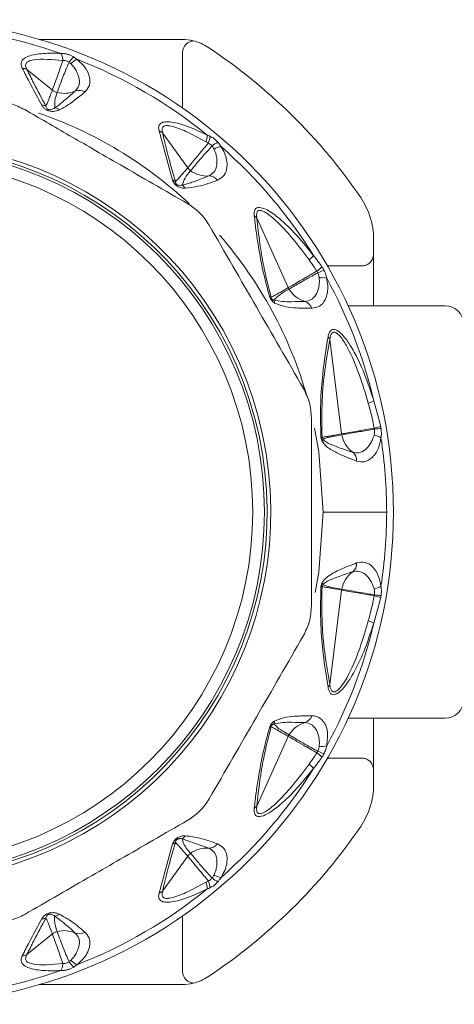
# Model space of a CAD drawing. Header units: millimetres. Extents: x -447 to 1924, y -61 to 422.
# Tile 24 of 65: x 119 to 137, y 379 to 421. Entities that reach past the tile are written whole.
import ezdxf

# ---------------------------------------------------------------- set-up
doc = ezdxf.new("R2010")
doc.units = ezdxf.units.MM

# ---------------------------------------------------------------- blocks, each defined once
blk = doc.blocks.new('Drawing View1')
at = {"color": 7, "linetype": 'Continuous', "lineweight": 18}
for p, q in [((330.208, 11.422), (324.111, 11.422)), ((330.221, 10.587), (330.221, 10.588)), ((330.221, 8.499), (330.221, 10.587)), ((324.67, 9.263), (323.587, 10.142)), ((329.801, 5.425), (329.221, 7.521)), ((330.445, 5.946), (329.374, 7.434)), ((334.737, 0.835), (333.394, 3.81)), ((338.378, 2.899), (338.378, 2.269)), ((338.378, 2.256), (338.378, 0.065)), ((337.543, 1.765), (336.408, 1.765)), ((337.288, 0.065), (341.421, 0.065)), ((337.014, -5.406), (336.508, -1.372)), ((338.387, -3.997), (338.68, -5.084)), ((336.221, -8.735), (338.936, -8.735)), ((336.508, -16.098), (337.014, -12.064)), ((338.68, -12.386), (338.387, -13.473)), ((337.288, -17.535), (341.421, -17.535)), ((338.378, -17.535), (338.378, -19.726)), ((334.737, -18.305), (333.394, -21.28)), ((337.543, -19.235), (336.408, -19.235)), ((338.378, -20.369), (338.378, -19.739)), ((331.341, -23.071), (330.208, -22.679)), ((329.801, -22.895), (329.221, -24.991)), ((330.445, -23.416), (329.374, -24.904)), ((330.221, -25.969), (330.221, -28.057)), ((324.67, -26.733), (323.587, -27.612)), ((330.221, -28.057), (330.221, -28.058)), ((330.208, -28.892), (324.111, -28.892))]:
    blk.add_line(p, q, dxfattribs=at)
at = {"color": 7, "linetype": 'Continuous', "lineweight": 18, "flags": 128}
for points in [[(336.221, -8.735), (336.038, -6.173), (335.861, -5.153)], [(335.889, -12.175), (336.038, -11.297), (336.221, -8.735)]]:
    blk.add_lwpolyline(points, dxfattribs=at)
at = {"color": 7, "linetype": 'Continuous', "lineweight": 18}
for radius in [15.5, 15]:
    blk.add_circle((318.221, -8.735), radius, dxfattribs=at)
for centre, radius, start, end in [((318.221, -8.735), 21, 270, 180), ((318.221, -8.735), 20.715, 70.7909, 88.7924), ((330.208, 9.419), 2.003, 76.3399, 89.9905), ((330.209, 9.426), 1.996, 66.6784, 76.3363), ((330.207, 9.42), 2.002, 56.5672, 66.684), ((318.221, -8.735), 23.757, 34.3869, 56.5672), ((326.171, 9.961), 0.925, 129.5889, 148.2249), ((326.055, 9.896), 0.761, 116.5758, 140.5903), ((318.221, -8.735), 20.715, 50.9198, 68.7924), ((285.67, 10.588), 44.551, 0, 0.3881), ((323.376, 9.751), 0.444, 61.635, 88.6537), ((325.809, 8.802), 0.452, 57.0824, 111.0736), ((325.172, 10.284), 1.162, 255.3904, 294.1143), ((324.207, 8.208), 0.417, 63.1273, 87.8975), ((324.719, 8.079), 0.427, 53.4449, 82.7909), ((318.221, -8.735), 18, 46.9592, 71.0059), ((329.093, 7.118), 0.423, 48.3487, 72.4435), ((330.476, 7.37), 0.805, 337.352, 358.2718), ((330.6, 7.335), 0.796, 335.0575, 357.1112), ((318.221, -8.735), 15.768, 285, 105), ((318.221, -8.735), 15.612, 285, 105), ((332.224, 6.037), 1.116, 116.1355, 131.2401), ((331.955, 6.093), 0.761, 96.5757, 120.5903), ((318.221, -8.735), 20.715, 31.8676, 48.7924), ((331.258, 6.765), 1.168, 233.8038, 274.0521), ((331.349, 5.149), 0.452, 37.0824, 91.0736), ((329.693, 5.069), 0.372, 51.6841, 73.0823), ((329.992, 4.856), 0.413, 31.8044, 58.5199), ((335.221, 2.899), 3.157, 360, 34.3869), ((333.108, 3.56), 0.379, 41.0953, 61.7317), ((318.221, -8.735), 18, 15.8753, 40.9986), ((334.711, 3.129), 1.441, 309.5516, 319.9201), ((335.049, 2.809), 1.559, 305.5589, 316.1412), ((337.098, -0.733), 2.461, 109.8898, 116.5421), ((336.198, 0.502), 0.761, 76.5756, 100.5902), ((318.221, -8.735), 20.715, 13.2231, 28.7924), ((333.884, 0.22), 0.238, 59.937, 76.7519), ((335.778, 1.379), 1.177, 211.0277, 253.9434), ((333.81, 0.158), 0.344, 3.5806, 24.3894), ((335.306, -0.179), 0.452, 17.0824, 71.0736), ((341.421, -0.735), 0.8, 0, 90), ((336.172, -1.529), 0.371, 24.9775, 45.1315), ((337.475, -2.025), 2.173, 288.1662, 294.8225), ((337.537, -5.341), 0.527, 187.1471, 190.9644), ((338.181, -5.234), 1.179, 190.1165, 233.9079), ((338.273, -6.204), 0.761, 56.5758, 80.5903), ((337.745, -2.237), 2.997, 282.7357, 288.1829), ((339.108, -9.976), 4.825, 94.8986, 98.2754), ((336.066, -5.761), 0.241, 62.5119, 75.0672), ((335.943, -5.601), 0.274, 332.8552, 351.1806), ((318.221, -8.735), 20.715, 0, 8.7924), ((337.202, -6.538), 0.452, 357.0824, 51.0736), ((318.221, -8.735), 20.715, 351.2076, 0), ((337.202, -10.932), 0.452, 308.9264, 2.9176), ((338.181, -12.237), 1.179, 126.0921, 169.8835), ((335.943, -11.87), 0.274, 8.8197, 27.1446), ((336.066, -11.709), 0.241, 284.9328, 297.4882), ((337.537, -12.13), 0.527, 169.0389, 172.8561), ((338.273, -11.266), 0.761, 279.4098, 303.4244), ((337.745, -15.234), 2.997, 71.8172, 77.2643), ((339.108, -7.494), 4.825, 261.7246, 265.1014), ((337.475, -15.446), 2.173, 65.1775, 71.8338), ((318.221, -8.735), 20.715, 331.2076, 346.7769), ((336.172, -15.941), 0.371, 314.8685, 335.0225), ((341.421, -16.735), 0.8, 270, 0), ((335.306, -17.292), 0.452, 288.9264, 342.9176), ((333.884, -17.69), 0.238, 283.2482, 300.0631), ((333.81, -17.628), 0.344, 335.6121, 356.4181), ((335.778, -18.85), 1.177, 106.0566, 148.9724), ((335.217, -18.522), 0.527, 148.0752, 155.7129), ((336.198, -17.972), 0.761, 259.4097, 283.4244), ((335.049, -20.279), 1.559, 43.8593, 54.4406), ((337.098, -16.738), 2.461, 243.4578, 250.1102), ((318.221, -8.735), 20.715, 311.2076, 328.1324), ((334.711, -20.599), 1.441, 40.0799, 50.4484), ((335.221, -20.369), 3.157, 325.6131, 0), ((333.108, -21.03), 0.379, 298.2682, 318.9047), ((318.221, -8.735), 23.757, 303.4328, 325.6131), ((329.992, -22.327), 0.413, 301.4786, 328.1961), ((329.693, -22.539), 0.372, 286.9177, 308.3159), ((331.258, -24.235), 1.168, 85.9479, 126.1962), ((331.349, -22.619), 0.452, 268.9264, 322.9176), ((332.224, -23.507), 1.116, 228.7599, 243.8644), ((331.955, -23.564), 0.761, 239.4098, 263.4244), ((330.476, -24.84), 0.805, 1.7282, 22.648), ((330.6, -24.805), 0.796, 2.889, 24.9426), ((318.221, -8.735), 20.715, 291.2076, 309.0802), ((329.093, -24.588), 0.423, 287.5565, 311.6513), ((324.719, -25.549), 0.427, 277.2081, 306.5557), ((324.207, -25.678), 0.417, 272.1025, 296.8728), ((325.172, -27.754), 1.162, 65.8857, 104.6096), ((325.809, -26.272), 0.452, 248.9264, 302.9176), ((323.376, -27.222), 0.444, 271.3463, 298.365), ((326.171, -27.431), 0.925, 211.775, 230.411), ((326.055, -27.367), 0.761, 219.4098, 243.4244), ((285.67, -28.058), 44.551, 359.6119, 0), ((318.221, -8.735), 20.715, 271.2076, 289.209), ((330.208, -26.889), 2.003, 270.0095, 283.6601), ((330.209, -26.896), 1.996, 283.6637, 293.3216), ((330.207, -26.89), 2.002, 293.316, 303.4328)]:
    blk.add_arc(centre, radius, start, end, dxfattribs=at)
for points, knots in [([(330.22, 10.889), (330.242, 10.977), (330.285, 11.152), (330.468, 11.303), (330.605, 11.349), (330.663, 11.36), (330.677, 11.363), (330.68, 11.364), (330.681, 11.365), (330.681, 11.365), (330.681, 11.365), (330.681, 11.365), (330.681, 11.365), (330.681, 11.365)], [0, 0, 0, 0, 0.374407, 0.748448, 0.936997, 0.984248, 0.996054, 0.997707, 0.999002, 0.999255, 0.999502, 0.999746, 1, 1, 1, 1]), ([(323.386, 10.195), (323.364, 10.249), (323.321, 10.357), (323.353, 10.508), (323.482, 10.638), (323.805, 10.775), (324.347, 10.843), (324.816, 10.832), (325.037, 10.827)], [0, 0, 0, 0, 0.103652, 0.20385, 0.314185, 0.440661, 0.737374, 1, 1, 1, 1]), ([(323.587, 10.142), (323.563, 10.19), (323.517, 10.283), (323.539, 10.408), (323.656, 10.501), (324.13, 10.62), (324.671, 10.564), (325.12, 10.518)], [0, 0, 0, 0, 0.097572, 0.186101, 0.286324, 0.407959, 1, 1, 1, 1]), ([(324.67, 9.263), (324.701, 9.348), (324.758, 9.503), (324.915, 9.935), (325.046, 10.306), (325.12, 10.518)], [0, 0, 0, 0, 0.342164, 0.623264, 1, 1, 1, 1]), ([(325.037, 10.827), (325.06, 10.779), (325.102, 10.693), (325.115, 10.572), (325.12, 10.518)], [0, 0, 0, 0, 0.559299, 1, 1, 1, 1]), ([(325.037, 10.827), (325.085, 10.826), (325.18, 10.825), (325.328, 10.79), (325.466, 10.739), (325.542, 10.696), (325.582, 10.674)], [0, 0, 0, 0, 0.273675, 0.544486, 0.766897, 1, 1, 1, 1]), ([(325.12, 10.518), (325.142, 10.521), (325.186, 10.526), (325.258, 10.513), (325.326, 10.488), (325.365, 10.462), (325.385, 10.448)], [0, 0, 0, 0, 0.255573, 0.503234, 0.749597, 1, 1, 1, 1]), ([(325.582, 10.674), (325.608, 10.657), (325.655, 10.626), (325.697, 10.592), (325.715, 10.577)], [0, 0, 0, 0, 0.55931, 1, 1, 1, 1]), ([(325.715, 10.577), (325.834, 10.472), (326.101, 10.238), (326.285, 9.83), (326.289, 9.447), (326.128, 9.264), (326.055, 9.181)], [0, 0, 0, 0, 0.209172, 0.469256, 0.760695, 1, 1, 1, 1]), ([(324.222, 8.625), (324.041, 8.954), (323.749, 9.485), (323.486, 9.999), (323.386, 10.195)], [0, 0, 0, 0, 0.620107, 1, 1, 1, 1]), ([(324.395, 8.58), (324.22, 8.907), (323.937, 9.435), (323.683, 9.947), (323.587, 10.142)], [0, 0, 0, 0, 0.619883, 1, 1, 1, 1]), ([(324.879, 9.159), (324.907, 9.241), (324.963, 9.398), (325.126, 9.842), (325.291, 10.23), (325.385, 10.448)], [0, 0, 0, 0, 0.321949, 0.6179, 1, 1, 1, 1]), ([(325.385, 10.448), (325.401, 10.436), (325.43, 10.414), (325.456, 10.39), (325.467, 10.38)], [0, 0, 0, 0, 0.555851, 1, 1, 1, 1]), ([(325.467, 10.38), (325.515, 10.327), (325.613, 10.22), (325.747, 9.996), (325.838, 9.724), (325.822, 9.432), (325.705, 9.293), (325.647, 9.223)], [0, 0, 0, 0, 0.117159, 0.239896, 0.491308, 0.745636, 1, 1, 1, 1]), ([(324.395, 8.58), (324.417, 8.627), (324.461, 8.721), (324.523, 8.878), (324.593, 9.058), (324.643, 9.191), (324.67, 9.263)], [0, 0, 0, 0, 0.21465, 0.427263, 0.688154, 1, 1, 1, 1]), ([(324.879, 9.159), (324.837, 9.173), (324.761, 9.196), (324.698, 9.242), (324.67, 9.263)], [0, 0, 0, 0, 0.559728, 1, 1, 1, 1]), ([(324.772, 8.503), (324.769, 8.601), (324.762, 8.815), (324.838, 9.038), (324.879, 9.159)], [0, 0, 0, 0, 0.455709, 1, 1, 1, 1]), ([(325.647, 9.223), (325.526, 9.115), (325.346, 8.954), (325.112, 8.757), (324.944, 8.622), (324.83, 8.543), (324.772, 8.503)], [0, 0, 0, 0, 0.425602, 0.634107, 0.812726, 1, 1, 1, 1]), ([(326.055, 9.181), (325.917, 9.067), (325.712, 8.896), (325.426, 8.688), (325.212, 8.543), (325.055, 8.463), (324.973, 8.422)], [0, 0, 0, 0, 0.420929, 0.628617, 0.808166, 1, 1, 1, 1]), ([(323.49, 8.43), (323.8, 8.251), (324.429, 7.888), (325.395, 7.331), (326.446, 6.724), (327.641, 6.033), (329.009, 5.244), (329.96, 4.695), (330.452, 4.411)], [0, 0, 0, 0, 0.135419, 0.274991, 0.415244, 0.585607, 0.785782, 1, 1, 1, 1]), ([(324.973, 8.422), (324.931, 8.405), (324.855, 8.374), (324.724, 8.35), (324.594, 8.353), (324.465, 8.389), (324.359, 8.453), (324.278, 8.534), (324.242, 8.593), (324.222, 8.625)], [0, 0, 0, 0, 0.1952, 0.351587, 0.494569, 0.605688, 0.718068, 0.846595, 1, 1, 1, 1]), ([(324.772, 8.503), (324.732, 8.475), (324.682, 8.44), (324.588, 8.421), (324.54, 8.422), (324.504, 8.433), (324.483, 8.442), (324.465, 8.454), (324.438, 8.48), (324.412, 8.523), (324.401, 8.559), (324.395, 8.58)], [0, 0, 0, 0, 0.388853, 0.491139, 0.578102, 0.60706, 0.635628, 0.665912, 0.700316, 0.824763, 1, 1, 1, 1]), ([(329.221, 7.521), (329.211, 7.583), (329.192, 7.703), (329.263, 7.84), (329.429, 7.915), (329.794, 7.917), (330.439, 7.74), (330.978, 7.487), (331.28, 7.345)], [0, 0, 0, 0, 0.0941997, 0.1824988, 0.2787751, 0.3896574, 0.6579794, 1, 1, 1, 1]), ([(329.374, 7.434), (329.361, 7.491), (329.341, 7.573), (329.362, 7.657), (329.396, 7.703), (329.452, 7.735), (329.562, 7.755), (329.863, 7.712), (330.446, 7.481), (330.937, 7.213), (331.218, 7.06)], [0, 0, 0, 0, 0.088148, 0.127362, 0.165638, 0.20809, 0.253003, 0.357761, 0.633199, 1, 1, 1, 1]), ([(329.924, 5.361), (329.812, 5.744), (329.603, 6.457), (329.447, 7.126), (329.374, 7.434)], [0, 0, 0, 0, 0.53826, 1, 1, 1, 1]), ([(331.28, 7.345), (331.301, 7.336), (331.34, 7.32), (331.378, 7.302), (331.395, 7.295)], [0, 0, 0, 0, 0.5583762, 1, 1, 1, 1]), ([(331.395, 7.295), (331.453, 7.263), (331.543, 7.214), (331.657, 7.119), (331.707, 7.065), (331.732, 7.038)], [0, 0, 0, 0, 0.482193, 0.740263, 1, 1, 1, 1]), ([(330.445, 5.946), (330.493, 6.003), (330.579, 6.105), (330.773, 6.337), (331.007, 6.617), (331.2, 6.852), (331.321, 6.999)], [0, 0, 0, 0, 0.28629, 0.510661, 0.69222, 1, 1, 1, 1]), ([(330.569, 5.823), (330.617, 5.882), (330.703, 5.986), (330.904, 6.222), (331.145, 6.505), (331.356, 6.733), (331.488, 6.876)], [0, 0, 0, 0, 0.287161, 0.511571, 0.692984, 1, 1, 1, 1]), ([(331.218, 7.06), (331.237, 7.049), (331.272, 7.029), (331.306, 7.008), (331.321, 6.999)], [0, 0, 0, 0, 0.557314, 1, 1, 1, 1]), ([(331.321, 6.999), (331.356, 6.984), (331.42, 6.955), (331.467, 6.901), (331.488, 6.876)], [0, 0, 0, 0, 0.5416872, 1, 1, 1, 1]), ([(331.568, 6.749), (331.595, 6.683), (331.65, 6.549), (331.7, 6.293), (331.692, 6.006), (331.577, 5.737), (331.42, 5.646), (331.341, 5.601)], [0, 0, 0, 0, 0.117118, 0.239833, 0.491188, 0.745502, 1, 1, 1, 1]), ([(331.488, 6.876), (331.506, 6.852), (331.536, 6.81), (331.558, 6.767), (331.568, 6.749)], [0, 0, 0, 0, 0.574767, 1, 1, 1, 1]), ([(331.868, 6.849), (331.921, 6.759), (332.037, 6.564), (332.122, 6.26), (332.136, 5.927), (332.026, 5.601), (331.818, 5.483), (331.71, 5.421)], [0, 0, 0, 0, 0.136663, 0.294577, 0.479617, 0.72985, 1, 1, 1, 1]), ([(331.732, 7.038), (331.762, 7.002), (331.814, 6.94), (331.852, 6.876), (331.868, 6.849)], [0, 0, 0, 0, 0.579744, 1, 1, 1, 1]), ([(329.924, 5.361), (329.962, 5.4), (330.04, 5.479), (330.159, 5.615), (330.295, 5.77), (330.392, 5.884), (330.445, 5.946)], [0, 0, 0, 0, 0.213459, 0.429379, 0.690191, 1, 1, 1, 1]), ([(330.569, 5.823), (330.543, 5.843), (330.496, 5.879), (330.461, 5.926), (330.445, 5.946)], [0, 0, 0, 0, 0.559847, 1, 1, 1, 1]), ([(330.208, 5.209), (330.244, 5.31), (330.324, 5.529), (330.483, 5.72), (330.569, 5.823)], [0, 0, 0, 0, 0.460533, 1, 1, 1, 1]), ([(331.341, 5.601), (331.18, 5.536), (330.943, 5.441), (330.638, 5.331), (330.424, 5.259), (330.281, 5.226), (330.208, 5.209)], [0, 0, 0, 0, 0.4296326, 0.6364131, 0.8132291, 1, 1, 1, 1]), ([(330.343, 5.074), (330.305, 5.075), (330.237, 5.077), (330.133, 5.099), (330.044, 5.134), (329.962, 5.185), (329.889, 5.254), (329.832, 5.34), (329.812, 5.396), (329.801, 5.425)], [0, 0, 0, 0, 0.202674, 0.363901, 0.493169, 0.594446, 0.716905, 0.852714, 1, 1, 1, 1]), ([(330.208, 5.209), (330.182, 5.204), (330.138, 5.195), (330.072, 5.197), (330.02, 5.211), (329.984, 5.232), (329.966, 5.249), (329.951, 5.267), (329.938, 5.29), (329.927, 5.324), (329.925, 5.346), (329.924, 5.361)], [0, 0, 0, 0, 0.274116, 0.463193, 0.592982, 0.653123, 0.685145, 0.720858, 0.783468, 0.856593, 1, 1, 1, 1]), ([(331.71, 5.421), (331.446, 5.321), (331.028, 5.161), (330.528, 5.098), (330.343, 5.074)], [0, 0, 0, 0, 0.629625, 1, 1, 1, 1]), ([(333.287, 3.894), (333.284, 3.948), (333.278, 4.051), (333.312, 4.171), (333.389, 4.246), (333.608, 4.276), (334.049, 4.042), (334.586, 3.595), (335.192, 2.983), (335.585, 2.489), (335.814, 2.202)], [0, 0, 0, 0, 0.054232, 0.103303, 0.150337, 0.200897, 0.369635, 0.542742, 0.734318, 1, 1, 1, 1]), ([(333.939, 0.451), (333.844, 0.806), (333.645, 1.554), (333.479, 2.466), (333.36, 3.254), (333.312, 3.677), (333.287, 3.894)], [0, 0, 0, 0, 0.283427, 0.598157, 0.79281, 1, 1, 1, 1]), ([(333.394, 3.81), (333.387, 3.861), (333.376, 3.955), (333.396, 4.068), (333.456, 4.134), (333.559, 4.138), (333.694, 4.088), (333.902, 3.961), (334.613, 3.367), (335.166, 2.633), (335.629, 2.018)], [0, 0, 0, 0, 0.051613, 0.09536, 0.137319, 0.180165, 0.228028, 0.285272, 0.402314, 1, 1, 1, 1]), ([(334.003, 0.425), (333.89, 0.873), (333.688, 1.674), (333.506, 2.79), (333.433, 3.449), (333.394, 3.81)], [0, 0, 0, 0, 0.364986, 0.653176, 1, 1, 1, 1]), ([(331.367, 3.496), (332.036, 2.336), (333.376, 0.016), (334.716, -2.305), (335.386, -3.466)], [0, 0, 0, 0, 0.499632, 1, 1, 1, 1]), ([(335.814, 2.202), (335.882, 2.116), (336.005, 1.961), (336.121, 1.8), (336.172, 1.729)], [0, 0, 0, 0, 0.555292, 1, 1, 1, 1]), ([(338.378, 2.269), (338.369, 2.196), (338.352, 2.05), (338.219, 1.886), (338.056, 1.786), (337.941, 1.771), (337.884, 1.764)], [0, 0, 0, 0, 0.2793328, 0.5588645, 0.7793628, 1, 1, 1, 1]), ([(335.629, 2.018), (335.69, 1.931), (335.801, 1.774), (335.908, 1.613), (335.955, 1.541)], [0, 0, 0, 0, 0.554562, 1, 1, 1, 1]), ([(336.172, 1.729), (336.19, 1.702), (336.223, 1.655), (336.249, 1.604), (336.261, 1.581)], [0, 0, 0, 0, 0.560194, 1, 1, 1, 1]), ([(337.884, 1.764), (337.821, 1.764), (337.708, 1.765), (337.594, 1.765), (337.543, 1.765)], [0, 0, 0, 0, 0.5485612, 1, 1, 1, 1]), ([(334.737, 0.835), (334.805, 0.874), (334.927, 0.944), (335.203, 1.104), (335.527, 1.291), (335.791, 1.445), (335.955, 1.541)], [0, 0, 0, 0, 0.294538, 0.521008, 0.701872, 1, 1, 1, 1]), ([(334.77, 0.773), (334.839, 0.813), (334.96, 0.884), (335.238, 1.043), (335.563, 1.229), (335.831, 1.377), (335.999, 1.469)], [0, 0, 0, 0, 0.294643, 0.521096, 0.701932, 1, 1, 1, 1]), ([(335.955, 1.541), (335.964, 1.528), (335.981, 1.505), (335.993, 1.48), (335.999, 1.469)], [0, 0, 0, 0, 0.560007, 1, 1, 1, 1]), ([(335.999, 1.469), (336.015, 1.427), (336.045, 1.354), (336.054, 1.281), (336.059, 1.25)], [0, 0, 0, 0, 0.5711685, 1, 1, 1, 1]), ([(336.261, 1.581), (336.291, 1.515), (336.343, 1.4), (336.366, 1.289), (336.375, 1.242)], [0, 0, 0, 0, 0.578726, 1, 1, 1, 1]), ([(336.059, 1.25), (336.062, 1.179), (336.068, 1.034), (336.027, 0.776), (335.922, 0.509), (335.722, 0.296), (335.542, 0.264), (335.453, 0.249)], [0, 0, 0, 0, 0.117122, 0.23984, 0.491204, 0.745529, 1, 1, 1, 1]), ([(336.375, 1.242), (336.394, 1.138), (336.436, 0.913), (336.411, 0.595), (336.307, 0.274), (336.09, 0.012), (335.856, -0.026), (335.738, -0.046)], [0, 0, 0, 0, 0.137707, 0.297654, 0.485766, 0.740451, 1, 1, 1, 1]), ([(334.153, 0.18), (334.127, 0.197), (334.081, 0.228), (334.025, 0.287), (333.987, 0.34), (333.958, 0.393), (333.946, 0.431), (333.939, 0.451)], [0, 0, 0, 0, 0.303841, 0.543349, 0.671179, 0.821746, 1, 1, 1, 1]), ([(334.003, 0.425), (334.053, 0.451), (334.15, 0.501), (334.308, 0.591), (334.504, 0.701), (334.652, 0.786), (334.737, 0.835)], [0, 0, 0, 0, 0.199401, 0.389589, 0.65075, 1, 1, 1, 1]), ([(334.123, 0.3), (334.109, 0.306), (334.085, 0.315), (334.053, 0.337), (334.033, 0.357), (334.021, 0.374), (334.013, 0.391), (334.006, 0.408), (334.004, 0.419), (334.003, 0.425)], [0, 0, 0, 0, 0.336697, 0.565233, 0.658713, 0.752306, 0.821694, 0.902667, 1, 1, 1, 1]), ([(334.123, 0.3), (334.199, 0.377), (334.388, 0.566), (334.627, 0.696), (334.77, 0.773)], [0, 0, 0, 0, 0.4048735, 1, 1, 1, 1]), ([(334.77, 0.773), (334.763, 0.784), (334.751, 0.804), (334.741, 0.826), (334.737, 0.835)], [0, 0, 0, 0, 0.559976, 1, 1, 1, 1]), ([(335.453, 0.249), (335.258, 0.244), (334.931, 0.236), (334.496, 0.231), (334.243, 0.278), (334.123, 0.3)], [0, 0, 0, 0, 0.437384, 0.734604, 1, 1, 1, 1]), ([(335.738, -0.046), (335.522, -0.042), (335.158, -0.036), (334.641, -0.007), (334.313, 0.119), (334.153, 0.18)], [0, 0, 0, 0, 0.427707, 0.722359, 1, 1, 1, 1]), ([(336.434, -1.266), (336.447, -1.208), (336.471, -1.099), (336.542, -0.985), (336.64, -0.931), (336.802, -0.957), (337.031, -1.142), (337.33, -1.525), (337.666, -2.108), (338.049, -2.954), (338.264, -3.618), (338.387, -3.997)], [0, 0, 0, 0, 0.053488, 0.101165, 0.145724, 0.192526, 0.283011, 0.383772, 0.541991, 0.738283, 1, 1, 1, 1]), ([(336.508, -1.372), (336.517, -1.316), (336.535, -1.213), (336.589, -1.101), (336.669, -1.05), (336.774, -1.075), (336.894, -1.171), (337.07, -1.383), (337.606, -2.283), (337.904, -3.268), (338.152, -4.089)], [0, 0, 0, 0, 0.051327, 0.09442, 0.134349, 0.174419, 0.220939, 0.27713, 0.398157, 1, 1, 1, 1]), ([(336.128, -5.528), (336.118, -5.033), (336.097, -4.091), (336.211, -2.658), (336.351, -1.786), (336.434, -1.266)], [0, 0, 0, 0, 0.308412, 0.587789, 1, 1, 1, 1]), ([(336.178, -5.547), (336.17, -5.008), (336.155, -3.991), (336.295, -2.613), (336.434, -1.806), (336.508, -1.372)], [0, 0, 0, 0, 0.342559, 0.646235, 1, 1, 1, 1]), ([(338.152, -4.089), (338.203, -4.282), (338.295, -4.636), (338.371, -4.995), (338.406, -5.16)], [0, 0, 0, 0, 0.5430458, 1, 1, 1, 1]), ([(335.721, -4.716), (335.721, -6.055), (335.721, -8.735), (335.721, -11.414), (335.721, -12.754)], [0, 0, 0, 0, 0.499933, 1, 1, 1, 1]), ([(336.178, -5.547), (336.238, -5.538), (336.349, -5.521), (336.528, -5.49), (336.747, -5.453), (336.915, -5.423), (337.014, -5.406)], [0, 0, 0, 0, 0.215335, 0.398234, 0.642077, 1, 1, 1, 1]), ([(336.214, -5.643), (336.264, -5.616), (336.365, -5.564), (336.543, -5.533), (336.76, -5.488), (336.923, -5.458), (337.02, -5.441)], [0, 0, 0, 0, 0.201655, 0.404918, 0.64705, 1, 1, 1, 1]), ([(337.014, -5.406), (337.112, -5.389), (337.287, -5.358), (337.775, -5.272), (338.179, -5.2), (338.406, -5.16)], [0, 0, 0, 0, 0.351286, 0.635427, 1, 1, 1, 1]), ([(337.02, -5.441), (337.121, -5.423), (337.302, -5.391), (337.795, -5.304), (338.194, -5.237), (338.414, -5.201)], [0, 0, 0, 0, 0.361519, 0.649049, 1, 1, 1, 1]), ([(338.398, -5.453), (338.376, -5.521), (338.333, -5.659), (338.206, -5.887), (338.016, -6.102), (337.755, -6.234), (337.576, -6.202), (337.486, -6.187)], [0, 0, 0, 0, 0.117161, 0.239899, 0.491313, 0.74564, 1, 1, 1, 1]), ([(338.414, -5.201), (338.417, -5.249), (338.423, -5.337), (338.406, -5.417), (338.398, -5.453)], [0, 0, 0, 0, 0.543645, 1, 1, 1, 1]), ([(338.406, -5.16), (338.408, -5.167), (338.411, -5.181), (338.413, -5.195), (338.414, -5.201)], [0, 0, 0, 0, 0.560002, 1, 1, 1, 1]), ([(338.68, -5.084), (338.684, -5.099), (338.69, -5.127), (338.694, -5.156), (338.696, -5.168)], [0, 0, 0, 0, 0.560051, 1, 1, 1, 1]), ([(338.696, -5.168), (338.704, -5.246), (338.719, -5.387), (338.701, -5.512), (338.693, -5.569)], [0, 0, 0, 0, 0.5520112, 1, 1, 1, 1]), ([(336.187, -5.726), (336.171, -5.694), (336.15, -5.65), (336.133, -5.579), (336.13, -5.546), (336.128, -5.528)], [0, 0, 0, 0, 0.527893, 0.749645, 1, 1, 1, 1]), ([(336.214, -5.643), (336.208, -5.636), (336.198, -5.623), (336.187, -5.601), (336.181, -5.581), (336.178, -5.564), (336.178, -5.553), (336.178, -5.547)], [0, 0, 0, 0, 0.312066, 0.577689, 0.709478, 0.846396, 1, 1, 1, 1]), ([(337.654, -6.561), (337.428, -6.478), (337.059, -6.343), (336.618, -6.115), (336.347, -5.939), (336.234, -5.789), (336.187, -5.726)], [0, 0, 0, 0, 0.456555, 0.748856, 0.894627, 1, 1, 1, 1]), ([(337.486, -6.187), (337.28, -6.12), (336.945, -6.011), (336.562, -5.854), (336.344, -5.757), (336.25, -5.675), (336.214, -5.643)], [0, 0, 0, 0, 0.4707383, 0.7668788, 0.9086034, 1, 1, 1, 1]), ([(338.693, -5.569), (338.661, -5.725), (338.591, -6.075), (338.328, -6.438), (337.999, -6.631), (337.761, -6.583), (337.654, -6.561)], [0, 0, 0, 0, 0.2100777, 0.4720648, 0.7629125, 1, 1, 1, 1]), ([(336.187, -11.744), (336.214, -11.703), (336.275, -11.614), (336.43, -11.478), (336.678, -11.318), (337.105, -11.113), (337.441, -10.988), (337.654, -10.909)], [0, 0, 0, 0, 0.063949, 0.139633, 0.317237, 0.568463, 1, 1, 1, 1]), ([(337.654, -10.909), (337.771, -10.887), (338.011, -10.841), (338.336, -11.043), (338.591, -11.396), (338.661, -11.744), (338.693, -11.901)], [0, 0, 0, 0, 0.259149, 0.531128, 0.788083, 1, 1, 1, 1]), ([(336.214, -11.828), (336.263, -11.787), (336.384, -11.688), (336.614, -11.595), (336.985, -11.446), (337.291, -11.347), (337.486, -11.283)], [0, 0, 0, 0, 0.12348, 0.298954, 0.554672, 1, 1, 1, 1]), ([(337.486, -11.283), (337.576, -11.268), (337.755, -11.236), (338.016, -11.368), (338.206, -11.583), (338.333, -11.811), (338.376, -11.949), (338.398, -12.017)], [0, 0, 0, 0, 0.25439, 0.508653, 0.760076, 0.882848, 1, 1, 1, 1]), ([(336.128, -11.942), (336.13, -11.926), (336.133, -11.892), (336.149, -11.82), (336.172, -11.775), (336.187, -11.744)], [0, 0, 0, 0, 0.222827, 0.488483, 1, 1, 1, 1]), ([(336.434, -16.204), (336.359, -15.743), (336.227, -14.918), (336.099, -13.506), (336.118, -12.492), (336.128, -11.942)], [0, 0, 0, 0, 0.366467, 0.656613, 1, 1, 1, 1]), ([(336.508, -16.098), (336.431, -15.646), (336.292, -14.838), (336.155, -13.456), (336.17, -12.461), (336.178, -11.923)], [0, 0, 0, 0, 0.368099, 0.658336, 1, 1, 1, 1]), ([(336.178, -11.923), (336.178, -11.918), (336.178, -11.908), (336.181, -11.89), (336.187, -11.869), (336.199, -11.847), (336.208, -11.834), (336.214, -11.828)], [0, 0, 0, 0, 0.1325738, 0.2714669, 0.4378353, 0.6868287, 1, 1, 1, 1]), ([(337.014, -12.064), (336.874, -12.04), (336.677, -12.005), (336.43, -11.963), (336.291, -11.939), (336.21, -11.928), (336.178, -11.923)], [0, 0, 0, 0, 0.5028072, 0.7085926, 0.8855603, 1, 1, 1, 1]), ([(337.02, -12.029), (336.904, -12.007), (336.713, -11.97), (336.437, -11.925), (336.29, -11.861), (336.214, -11.828)], [0, 0, 0, 0, 0.426007, 0.700145, 1, 1, 1, 1]), ([(338.406, -12.311), (338.307, -12.293), (338.061, -12.249), (337.69, -12.183), (337.279, -12.111), (337.111, -12.081), (337.014, -12.064)], [0, 0, 0, 0, 0.155639, 0.387571, 0.650535, 1, 1, 1, 1]), ([(338.414, -12.269), (338.314, -12.253), (338.067, -12.213), (337.696, -12.148), (337.285, -12.077), (337.116, -12.047), (337.02, -12.029)], [0, 0, 0, 0, 0.155657, 0.38755, 0.650476, 1, 1, 1, 1]), ([(338.398, -12.017), (338.406, -12.058), (338.423, -12.138), (338.417, -12.226), (338.414, -12.269)], [0, 0, 0, 0, 0.510723, 1, 1, 1, 1]), ([(338.693, -11.901), (338.702, -11.974), (338.719, -12.101), (338.703, -12.242), (338.696, -12.302)], [0, 0, 0, 0, 0.572072, 1, 1, 1, 1]), ([(338.406, -12.311), (338.364, -12.506), (338.288, -12.865), (338.195, -13.219), (338.152, -13.381)], [0, 0, 0, 0, 0.542941, 1, 1, 1, 1]), ([(338.414, -12.269), (338.412, -12.277), (338.41, -12.291), (338.407, -12.305), (338.406, -12.311)], [0, 0, 0, 0, 0.55978, 1, 1, 1, 1]), ([(338.696, -12.302), (338.693, -12.318), (338.689, -12.346), (338.683, -12.374), (338.68, -12.386)], [0, 0, 0, 0, 0.559761, 1, 1, 1, 1]), ([(338.152, -13.381), (337.883, -14.285), (337.572, -15.329), (336.985, -16.201), (336.838, -16.348), (336.741, -16.407), (336.655, -16.415), (336.585, -16.362), (336.534, -16.253), (336.517, -16.152), (336.508, -16.098)], [0, 0, 0, 0, 0.656198, 0.757587, 0.799792, 0.836227, 0.871671, 0.907777, 0.950014, 1, 1, 1, 1]), ([(338.387, -13.473), (338.252, -13.887), (338.011, -14.625), (337.56, -15.579), (337.176, -16.175), (336.89, -16.447), (336.742, -16.528), (336.624, -16.533), (336.536, -16.479), (336.47, -16.367), (336.446, -16.26), (336.434, -16.204)], [0, 0, 0, 0, 0.285538, 0.509527, 0.703242, 0.765072, 0.819711, 0.859429, 0.901399, 0.9481, 1, 1, 1, 1]), ([(335.386, -14.004), (334.716, -15.165), (333.376, -17.486), (332.036, -19.806), (331.367, -20.966)], [0, 0, 0, 0, 0.500234, 1, 1, 1, 1]), ([(335.738, -17.424), (335.528, -17.428), (335.173, -17.434), (334.657, -17.461), (334.322, -17.587), (334.153, -17.65)], [0, 0, 0, 0, 0.415711, 0.705132, 1, 1, 1, 1]), ([(336.375, -18.712), (336.4, -18.474), (336.452, -17.98), (336.212, -17.599), (335.956, -17.444), (335.803, -17.43), (335.738, -17.424)], [0, 0, 0, 0, 0.323235, 0.671392, 0.858958, 1, 1, 1, 1]), ([(333.939, -17.921), (333.844, -18.276), (333.645, -19.025), (333.479, -19.938), (333.36, -20.726), (333.312, -21.147), (333.287, -21.364)], [0, 0, 0, 0, 0.2837068, 0.5987607, 0.793171, 1, 1, 1, 1]), ([(334.003, -17.896), (333.89, -18.344), (333.688, -19.145), (333.506, -20.261), (333.433, -20.92), (333.394, -21.28)], [0, 0, 0, 0, 0.365567, 0.653732, 1, 1, 1, 1]), ([(334.153, -17.65), (334.126, -17.668), (334.078, -17.701), (334.021, -17.761), (333.984, -17.815), (333.957, -17.865), (333.945, -17.901), (333.939, -17.921)], [0, 0, 0, 0, 0.317365, 0.562223, 0.68531, 0.828098, 1, 1, 1, 1]), ([(334.123, -17.771), (334.108, -17.776), (334.083, -17.786), (334.051, -17.809), (334.031, -17.83), (334.02, -17.846), (334.012, -17.862), (334.006, -17.879), (334.004, -17.89), (334.003, -17.896)], [0, 0, 0, 0, 0.350592, 0.583117, 0.673422, 0.761724, 0.827666, 0.905665, 1, 1, 1, 1]), ([(334.737, -18.305), (334.617, -18.236), (334.444, -18.137), (334.23, -18.017), (334.106, -17.948), (334.034, -17.911), (334.003, -17.896)], [0, 0, 0, 0, 0.493755, 0.710629, 0.876371, 1, 1, 1, 1]), ([(335.453, -17.719), (335.263, -17.714), (334.944, -17.706), (334.509, -17.701), (334.25, -17.748), (334.123, -17.771)], [0, 0, 0, 0, 0.425144, 0.717363, 1, 1, 1, 1]), ([(334.77, -18.243), (334.676, -18.186), (334.516, -18.087), (334.28, -17.952), (334.176, -17.832), (334.123, -17.771)], [0, 0, 0, 0, 0.40792, 0.697704, 1, 1, 1, 1]), ([(336.059, -18.72), (336.062, -18.649), (336.068, -18.504), (336.027, -18.246), (335.922, -17.979), (335.722, -17.766), (335.542, -17.735), (335.453, -17.719)], [0, 0, 0, 0, 0.117146, 0.239913, 0.491348, 0.745631, 1, 1, 1, 1]), ([(335.955, -19.011), (335.756, -18.895), (335.402, -18.689), (334.976, -18.443), (334.822, -18.354), (334.737, -18.305)], [0, 0, 0, 0, 0.365428, 0.649355, 1, 1, 1, 1]), ([(335.999, -18.939), (335.902, -18.886), (335.672, -18.762), (335.346, -18.575), (334.995, -18.374), (334.852, -18.291), (334.77, -18.243)], [0, 0, 0, 0, 0.171049, 0.404806, 0.657867, 1, 1, 1, 1]), ([(335.999, -18.939), (336.015, -18.898), (336.044, -18.825), (336.054, -18.752), (336.059, -18.72)], [0, 0, 0, 0, 0.552472, 1, 1, 1, 1]), ([(336.261, -19.051), (336.29, -18.987), (336.342, -18.872), (336.365, -18.761), (336.375, -18.712)], [0, 0, 0, 0, 0.5601162, 1, 1, 1, 1]), ([(335.629, -19.488), (335.69, -19.401), (335.801, -19.244), (335.908, -19.083), (335.955, -19.011)], [0, 0, 0, 0, 0.554562, 1, 1, 1, 1]), ([(335.814, -19.672), (335.882, -19.586), (336.005, -19.431), (336.121, -19.27), (336.172, -19.199)], [0, 0, 0, 0, 0.555292, 1, 1, 1, 1]), ([(335.955, -19.011), (335.964, -18.998), (335.981, -18.975), (335.993, -18.95), (335.999, -18.939)], [0, 0, 0, 0, 0.560007, 1, 1, 1, 1]), ([(336.172, -19.199), (336.19, -19.172), (336.223, -19.125), (336.249, -19.074), (336.261, -19.051)], [0, 0, 0, 0, 0.560194, 1, 1, 1, 1]), ([(337.884, -19.234), (337.821, -19.234), (337.708, -19.235), (337.594, -19.235), (337.543, -19.235)], [0, 0, 0, 0, 0.5485612, 1, 1, 1, 1]), ([(338.378, -19.739), (338.369, -19.666), (338.352, -19.52), (338.219, -19.356), (338.056, -19.256), (337.941, -19.241), (337.884, -19.234)], [0, 0, 0, 0, 0.2793328, 0.5588645, 0.7793628, 1, 1, 1, 1]), ([(333.287, -21.364), (333.284, -21.42), (333.278, -21.526), (333.315, -21.647), (333.396, -21.719), (333.564, -21.738), (333.844, -21.626), (334.249, -21.352), (334.948, -20.74), (335.456, -20.113), (335.814, -19.672)], [0, 0, 0, 0, 0.055904, 0.10622, 0.153662, 0.203296, 0.307891, 0.418501, 0.590067, 1, 1, 1, 1]), ([(333.394, -21.28), (333.387, -21.332), (333.375, -21.43), (333.398, -21.543), (333.461, -21.606), (333.566, -21.607), (333.808, -21.512), (334.58, -20.877), (335.172, -20.094), (335.629, -19.488)], [0, 0, 0, 0, 0.053191, 0.098086, 0.139814, 0.182632, 0.23063, 0.405048, 1, 1, 1, 1]), ([(330.452, -21.881), (329.961, -22.164), (329.01, -22.714), (327.638, -23.506), (325.797, -24.568), (324.445, -25.349), (323.49, -25.9)], [0, 0, 0, 0, 0.21393, 0.414834, 0.587057, 1, 1, 1, 1]), ([(330.343, -22.544), (330.289, -22.546), (330.189, -22.549), (330.042, -22.601), (329.939, -22.674), (329.875, -22.743), (329.829, -22.819), (329.811, -22.869), (329.801, -22.895)], [0, 0, 0, 0, 0.288282, 0.527872, 0.63604, 0.745985, 0.866726, 1, 1, 1, 1]), ([(330.208, -22.679), (330.168, -22.671), (330.121, -22.661), (330.05, -22.673), (330.021, -22.682), (329.996, -22.695), (329.975, -22.71), (329.959, -22.726), (329.941, -22.753), (329.927, -22.79), (329.925, -22.816), (329.924, -22.831)], [0, 0, 0, 0, 0.417962, 0.499227, 0.568004, 0.625153, 0.663526, 0.70174, 0.744407, 0.854368, 1, 1, 1, 1]), ([(330.569, -23.293), (330.451, -23.157), (330.285, -22.967), (330.225, -22.743), (330.208, -22.679)], [0, 0, 0, 0, 0.71325, 1, 1, 1, 1]), ([(331.71, -22.891), (331.471, -22.801), (331.052, -22.642), (330.556, -22.574), (330.343, -22.544)], [0, 0, 0, 0, 0.570277, 1, 1, 1, 1]), ([(329.924, -22.831), (329.812, -23.214), (329.603, -23.927), (329.447, -24.596), (329.374, -24.904)], [0, 0, 0, 0, 0.538008, 1, 1, 1, 1]), ([(330.445, -23.416), (330.356, -23.312), (330.229, -23.163), (330.073, -22.987), (329.989, -22.895), (329.942, -22.849), (329.924, -22.831)], [0, 0, 0, 0, 0.520969, 0.746084, 0.897635, 1, 1, 1, 1]), ([(331.568, -24.219), (331.595, -24.153), (331.65, -24.019), (331.7, -23.763), (331.692, -23.476), (331.577, -23.207), (331.42, -23.116), (331.341, -23.071)], [0, 0, 0, 0, 0.117149, 0.239869, 0.491247, 0.745575, 1, 1, 1, 1]), ([(331.868, -24.32), (331.925, -24.222), (332.046, -24.016), (332.128, -23.697), (332.13, -23.358), (332.006, -23.053), (331.806, -22.944), (331.71, -22.891)], [0, 0, 0, 0, 0.146737, 0.311562, 0.506363, 0.761707, 1, 1, 1, 1]), ([(330.569, -23.293), (330.543, -23.313), (330.496, -23.35), (330.461, -23.396), (330.445, -23.416)], [0, 0, 0, 0, 0.559847, 1, 1, 1, 1]), ([(331.321, -24.469), (331.26, -24.394), (331.11, -24.211), (330.915, -23.978), (330.731, -23.758), (330.564, -23.558), (330.488, -23.467), (330.445, -23.416)], [0, 0, 0, 0, 0.154753, 0.378155, 0.536035, 0.740167, 1, 1, 1, 1]), ([(331.488, -24.346), (331.42, -24.274), (331.253, -24.099), (331.052, -23.864), (330.861, -23.642), (330.689, -23.439), (330.612, -23.346), (330.569, -23.293)], [0, 0, 0, 0, 0.154429, 0.377318, 0.534784, 0.73906, 1, 1, 1, 1]), ([(331.321, -24.469), (331.337, -24.463), (331.369, -24.451), (331.414, -24.422), (331.455, -24.387), (331.477, -24.36), (331.488, -24.346)], [0, 0, 0, 0, 0.252688, 0.501352, 0.749494, 1, 1, 1, 1]), ([(331.488, -24.346), (331.505, -24.323), (331.535, -24.282), (331.558, -24.238), (331.568, -24.219)], [0, 0, 0, 0, 0.549544, 1, 1, 1, 1]), ([(331.732, -24.509), (331.761, -24.474), (331.812, -24.412), (331.851, -24.348), (331.868, -24.32)], [0, 0, 0, 0, 0.554606, 1, 1, 1, 1]), ([(329.374, -24.904), (329.361, -24.961), (329.341, -25.043), (329.362, -25.127), (329.396, -25.173), (329.452, -25.205), (329.562, -25.225), (329.863, -25.182), (330.446, -24.951), (330.937, -24.683), (331.218, -24.53)], [0, 0, 0, 0, 0.08814, 0.127354, 0.16563, 0.208084, 0.253003, 0.357789, 0.633246, 1, 1, 1, 1]), ([(331.218, -24.53), (331.237, -24.519), (331.272, -24.499), (331.306, -24.478), (331.321, -24.469)], [0, 0, 0, 0, 0.557314, 1, 1, 1, 1]), ([(331.28, -24.815), (331.301, -24.806), (331.34, -24.79), (331.378, -24.773), (331.395, -24.765)], [0, 0, 0, 0, 0.558376, 1, 1, 1, 1]), ([(331.395, -24.765), (331.453, -24.733), (331.543, -24.684), (331.657, -24.589), (331.707, -24.536), (331.732, -24.509)], [0, 0, 0, 0, 0.483067, 0.740048, 1, 1, 1, 1]), ([(329.221, -24.991), (329.211, -25.054), (329.192, -25.174), (329.263, -25.31), (329.429, -25.385), (329.794, -25.387), (330.439, -25.21), (330.978, -24.957), (331.28, -24.815)], [0, 0, 0, 0, 0.0944189, 0.1824922, 0.2787502, 0.3896868, 0.6580242, 1, 1, 1, 1]), ([(322.887, -26.15), (323.003, -26.114), (323.214, -26.049), (323.404, -25.947), (323.49, -25.9)], [0, 0, 0, 0, 0.54545, 1, 1, 1, 1]), ([(324.973, -25.892), (324.926, -25.874), (324.843, -25.84), (324.699, -25.818), (324.561, -25.829), (324.437, -25.873), (324.345, -25.936), (324.273, -26.012), (324.24, -26.066), (324.222, -26.095)], [0, 0, 0, 0, 0.215253, 0.384528, 0.526066, 0.634008, 0.741365, 0.859377, 1, 1, 1, 1]), ([(324.772, -25.973), (324.733, -25.945), (324.679, -25.909), (324.585, -25.89), (324.539, -25.893), (324.512, -25.9), (324.49, -25.909), (324.464, -25.924), (324.435, -25.953), (324.411, -25.997), (324.401, -26.031), (324.395, -26.05)], [0, 0, 0, 0, 0.388357, 0.520208, 0.561559, 0.599385, 0.626917, 0.655418, 0.720654, 0.8386, 1, 1, 1, 1]), ([(324.879, -26.63), (324.821, -26.469), (324.741, -26.245), (324.765, -26.033), (324.772, -25.973)], [0, 0, 0, 0, 0.713706, 1, 1, 1, 1]), ([(325.647, -26.693), (325.463, -26.527), (325.182, -26.271), (324.878, -26.05), (324.772, -25.973)], [0, 0, 0, 0, 0.653194, 1, 1, 1, 1]), ([(326.055, -26.651), (325.846, -26.473), (325.525, -26.198), (325.117, -25.972), (324.973, -25.892)], [0, 0, 0, 0, 0.647777, 1, 1, 1, 1]), ([(324.222, -26.095), (324.041, -26.424), (323.749, -26.955), (323.486, -27.47), (323.386, -27.665)], [0, 0, 0, 0, 0.620302, 1, 1, 1, 1]), ([(324.395, -26.05), (324.22, -26.377), (323.937, -26.905), (323.683, -27.417), (323.587, -27.612)], [0, 0, 0, 0, 0.620078, 1, 1, 1, 1]), ([(324.67, -26.733), (324.625, -26.612), (324.56, -26.441), (324.479, -26.238), (324.434, -26.131), (324.407, -26.074), (324.395, -26.05)], [0, 0, 0, 0, 0.523004, 0.738676, 0.891237, 1, 1, 1, 1]), ([(324.879, -26.63), (324.837, -26.643), (324.761, -26.666), (324.698, -26.712), (324.67, -26.733)], [0, 0, 0, 0, 0.559727, 1, 1, 1, 1]), ([(325.12, -27.988), (325.046, -27.776), (324.915, -27.405), (324.758, -26.973), (324.701, -26.818), (324.67, -26.733)], [0, 0, 0, 0, 0.37661, 0.657741, 1, 1, 1, 1]), ([(325.385, -27.918), (325.294, -27.706), (325.129, -27.322), (324.965, -26.874), (324.908, -26.714), (324.879, -26.63)], [0, 0, 0, 0, 0.371267, 0.671006, 1, 1, 1, 1]), ([(325.467, -27.85), (325.515, -27.797), (325.613, -27.69), (325.747, -27.466), (325.838, -27.194), (325.822, -26.902), (325.705, -26.763), (325.647, -26.693)], [0, 0, 0, 0, 0.117149, 0.239869, 0.491248, 0.745576, 1, 1, 1, 1]), ([(325.715, -28.047), (325.801, -27.975), (325.986, -27.822), (326.172, -27.551), (326.29, -27.233), (326.278, -26.904), (326.127, -26.733), (326.055, -26.651)], [0, 0, 0, 0, 0.1468149, 0.3117355, 0.5067024, 0.7623101, 1, 1, 1, 1]), ([(323.386, -27.665), (323.365, -27.719), (323.322, -27.823), (323.35, -27.97), (323.466, -28.096), (323.767, -28.236), (324.31, -28.313), (324.794, -28.302), (325.037, -28.297)], [0, 0, 0, 0, 0.1017236, 0.1977442, 0.3042694, 0.4235864, 0.7110771, 1, 1, 1, 1]), ([(323.587, -27.612), (323.563, -27.659), (323.519, -27.749), (323.536, -27.871), (323.641, -27.964), (324.106, -28.094), (324.656, -28.037), (325.12, -27.988)], [0, 0, 0, 0, 0.09476, 0.180727, 0.278153, 0.391304, 1, 1, 1, 1]), ([(325.12, -27.988), (325.112, -28.056), (325.098, -28.178), (325.055, -28.26), (325.037, -28.297)], [0, 0, 0, 0, 0.5592821, 1, 1, 1, 1]), ([(325.12, -27.988), (325.142, -27.991), (325.186, -27.996), (325.258, -27.984), (325.326, -27.958), (325.365, -27.932), (325.385, -27.918)], [0, 0, 0, 0, 0.255568, 0.50322, 0.749583, 1, 1, 1, 1]), ([(325.385, -27.918), (325.401, -27.906), (325.43, -27.884), (325.456, -27.86), (325.467, -27.85)], [0, 0, 0, 0, 0.555849, 1, 1, 1, 1]), ([(325.582, -28.144), (325.608, -28.127), (325.655, -28.096), (325.697, -28.062), (325.715, -28.047)], [0, 0, 0, 0, 0.55931, 1, 1, 1, 1]), ([(325.037, -28.297), (325.085, -28.296), (325.18, -28.295), (325.327, -28.26), (325.465, -28.21), (325.542, -28.166), (325.582, -28.144)], [0, 0, 0, 0, 0.273593, 0.542673, 0.764584, 1, 1, 1, 1]), ([(330.22, -28.359), (330.242, -28.447), (330.285, -28.623), (330.468, -28.773), (330.605, -28.819), (330.663, -28.83), (330.677, -28.833), (330.68, -28.834), (330.681, -28.835), (330.681, -28.835), (330.681, -28.835), (330.681, -28.835), (330.681, -28.835), (330.681, -28.836)], [0, 0, 0, 0, 0.374407, 0.748448, 0.936997, 0.984248, 0.996054, 0.997707, 0.999002, 0.999255, 0.999502, 0.999746, 1, 1, 1, 1])]:
    blk.add_open_spline(points, degree=3, knots=knots, dxfattribs=at)
for points in [[(323.49, 8.43), (323.293, 8.527), (322.898, 8.721), (322.46, 8.75), (322.24, 8.765)], [(331.367, 3.496), (331.244, 3.678), (331, 4.044), (330.634, 4.288), (330.452, 4.411)], [(335.721, -4.716), (335.706, -4.496), (335.677, -4.058), (335.483, -3.663), (335.386, -3.466)], [(335.386, -14.004), (335.483, -13.807), (335.677, -13.412), (335.706, -12.974), (335.721, -12.754)], [(330.452, -21.881), (330.634, -21.758), (331, -21.514), (331.244, -21.148), (331.367, -20.966)]]:
    blk.add_open_spline(points, degree=3, dxfattribs=at)

msp = doc.modelspace()

# ---------------------------------------------------------------- block references
at = {"color": 7, "linetype": 'Continuous', "lineweight": 18}
msp.add_blockref('Drawing View1', (-204.512, 408.877), dxfattribs=at)

doc.saveas('drawing.dxf')
